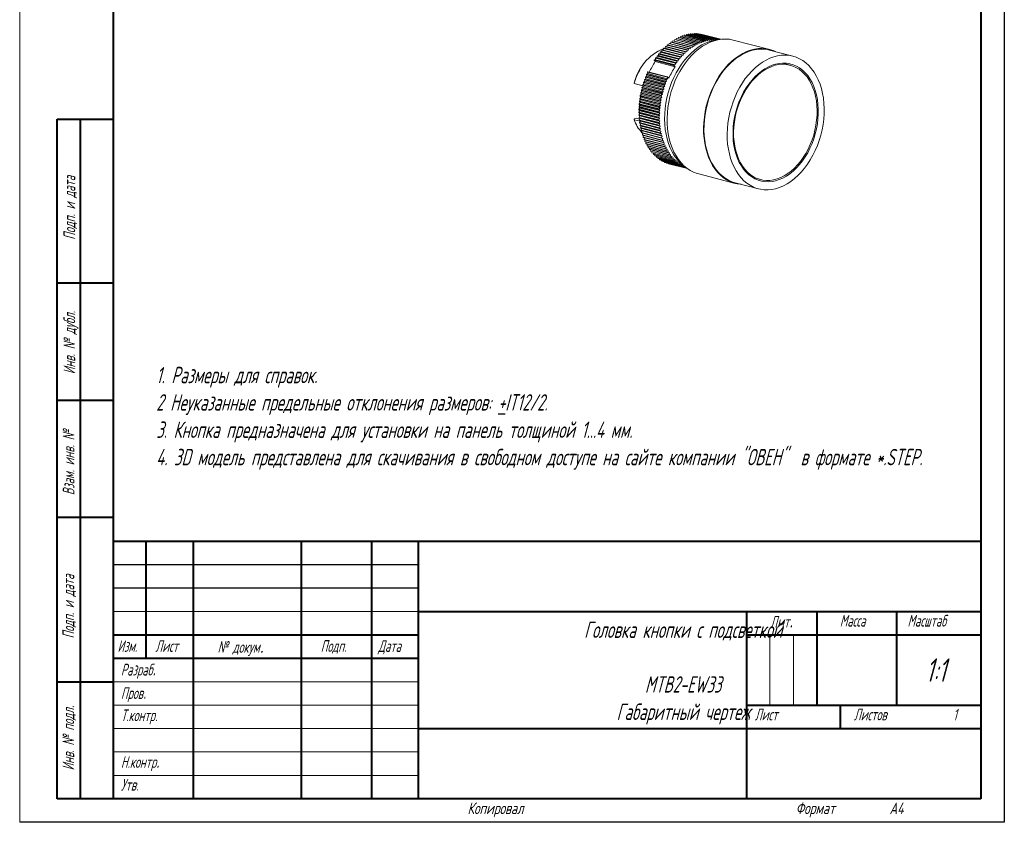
# Model space of a CAD drawing. Header units: millimetres. Extents: x 2381 to 2591, y 1129 to 1426.
# Tile 1 of 2: x 2381 to 2591, y 1129 to 1300. Entities that reach past the tile are written whole.
import ezdxf

# ---------------------------------------------------------------- set-up
doc = ezdxf.new("R2010")
doc.units = ezdxf.units.MM
for name, color, linetype, lineweight in [('main', 5, 'Continuous', 50), ('text', 7, 'Continuous', 25), ('ФОРМАТ', 7, 'Continuous', 25), ('ФОРМАТ @ 1', 7, 'Continuous', 25)]:
    doc.layers.add(name, color=color, linetype=linetype, lineweight=lineweight)
doc.styles.add('GOST', font='Gost.shx', dxfattribs={"width": 0.8, "oblique": 15, "height": 3.5})

msp = doc.modelspace()

# ---------------------------------------------------------------- linework, layer by layer
at = {"layer": 'main', "lineweight": 20}
for p, q in [((2524.81, 1294.62), (2520.57, 1295.72)), ((2520.91, 1295.91), (2520.81, 1295.66)), ((2525.16, 1294.81), (2520.91, 1295.91)), ((2525.23, 1294.85), (2520.98, 1295.95)), ((2521.33, 1296.12), (2521.22, 1295.89)), ((2525.57, 1295.03), (2521.33, 1296.12)), ((2525.64, 1295.06), (2521.4, 1296.16)), ((2521.75, 1296.31), (2521.64, 1296.1)), ((2525.99, 1295.22), (2521.75, 1296.31)), ((2526.06, 1295.25), (2521.82, 1296.34)), ((2522.17, 1296.48), (2522.06, 1296.28)), ((2526.41, 1295.38), (2522.17, 1296.48)), ((2526.48, 1295.41), (2522.24, 1296.5)), ((2522.59, 1296.62), (2522.49, 1296.44)), ((2526.83, 1295.52), (2522.59, 1296.62)), ((2526.9, 1295.54), (2522.66, 1296.64)), ((2523.01, 1296.74), (2522.91, 1296.58)), ((2527.25, 1295.64), (2523.01, 1296.74)), ((2527.32, 1295.66), (2523.08, 1296.76)), ((2523.43, 1296.83), (2523.34, 1296.69)), ((2527.67, 1295.73), (2523.43, 1296.83)), ((2527.75, 1295.75), (2523.5, 1296.85)), ((2523.85, 1296.9), (2523.77, 1296.78)), ((2528.09, 1295.8), (2523.85, 1296.9)), ((2528.17, 1295.81), (2523.92, 1296.91)), ((2524.27, 1296.95), (2524.19, 1296.84)), ((2528.51, 1295.85), (2524.27, 1296.95)), ((2528.59, 1295.85), (2524.34, 1296.95)), ((2524.69, 1296.97), (2524.62, 1296.88)), ((2528.93, 1295.87), (2524.69, 1296.97)), ((2529, 1295.87), (2524.76, 1296.97)), ((2525.1, 1296.96), (2525.04, 1296.9)), ((2529.35, 1295.87), (2525.1, 1296.96)), ((2529.42, 1295.86), (2525.17, 1296.96)), ((2525.51, 1296.94), (2525.47, 1296.88)), ((2529.76, 1295.84), (2525.51, 1296.94)), ((2529.83, 1295.83), (2525.58, 1296.93)), ((2525.92, 1296.88), (2525.89, 1296.85)), ((2530.16, 1295.78), (2525.92, 1296.88)), ((2530.23, 1295.77), (2525.99, 1296.87)), ((2526.32, 1296.8), (2526.3, 1296.79)), ((2530.36, 1295.76), (2526.32, 1296.8)), ((2530.36, 1295.76), (2526.39, 1296.79)), ((2527.49, 1295.46), (2527.67, 1295.73)), ((2527.75, 1295.75), (2527.91, 1295.53)), ((2527.91, 1295.53), (2528.09, 1295.8)), ((2528.17, 1295.81), (2528.32, 1295.59)), ((2528.32, 1295.59), (2528.51, 1295.85)), ((2528.59, 1295.85), (2528.73, 1295.62)), ((2528.73, 1295.62), (2528.93, 1295.87)), ((2529, 1295.87), (2529.14, 1295.62)), ((2529.14, 1295.62), (2529.35, 1295.87)), ((2529.42, 1295.86), (2529.51, 1295.68)), ((2529.63, 1295.7), (2529.76, 1295.84)), ((2529.83, 1295.83), (2529.87, 1295.72)), ((2530.12, 1295.74), (2530.16, 1295.78)), ((2530.23, 1295.77), (2530.24, 1295.75)), ((2518.15, 1293.82), (2518.08, 1293.47)), ((2522.39, 1292.72), (2518.15, 1293.82)), ((2522.45, 1292.78), (2518.21, 1293.88)), ((2518.45, 1293.84), (2518.21, 1293.88)), ((2518.52, 1294.18), (2518.45, 1293.84)), ((2522.69, 1292.74), (2518.45, 1293.84)), ((2522.77, 1293.08), (2518.52, 1294.18)), ((2522.83, 1293.14), (2518.59, 1294.24)), ((2518.82, 1294.18), (2518.59, 1294.24)), ((2518.91, 1294.52), (2518.82, 1294.18)), ((2523.06, 1293.08), (2518.82, 1294.18)), ((2523.15, 1293.42), (2518.91, 1294.52)), ((2523.21, 1293.48), (2518.97, 1294.57)), ((2519.3, 1294.84), (2519.2, 1294.51)), ((2523.54, 1293.74), (2519.3, 1294.84)), ((2523.61, 1293.79), (2519.36, 1294.89)), ((2519.69, 1295.14), (2519.6, 1294.83)), ((2519.69, 1295.14), (2523.94, 1294.04)), ((2524, 1294.09), (2519.76, 1295.19)), ((2520.09, 1295.42), (2519.99, 1295.13)), ((2520.09, 1295.42), (2524.34, 1294.32)), ((2524.41, 1294.37), (2520.16, 1295.46)), ((2520.5, 1295.68), (2520.4, 1295.4)), ((2524.74, 1294.58), (2520.5, 1295.68)), ((2523.44, 1293.41), (2523.54, 1293.74)), ((2523.61, 1293.79), (2523.83, 1293.71)), ((2523.83, 1293.71), (2523.94, 1294.04)), ((2524, 1294.09), (2524.22, 1293.99)), ((2524.22, 1293.99), (2524.34, 1294.32)), ((2524.41, 1294.37), (2524.62, 1294.25)), ((2524.62, 1294.25), (2524.74, 1294.58)), ((2524.81, 1294.62), (2525.02, 1294.49)), ((2525.02, 1294.49), (2525.16, 1294.81)), ((2525.23, 1294.85), (2525.43, 1294.71)), ((2525.43, 1294.71), (2525.57, 1295.03)), ((2525.64, 1295.06), (2525.84, 1294.91)), ((2525.84, 1294.91), (2525.99, 1295.22)), ((2526.06, 1295.25), (2526.25, 1295.08)), ((2526.25, 1295.08), (2526.41, 1295.38)), ((2526.48, 1295.41), (2526.66, 1295.23)), ((2526.66, 1295.23), (2526.83, 1295.52)), ((2526.9, 1295.54), (2527.08, 1295.35)), ((2527.08, 1295.35), (2527.25, 1295.64)), ((2527.32, 1295.66), (2527.49, 1295.46)), ((2540.79, 1293.58), (2533.01, 1295.59)), ((2516.41, 1291.74), (2516.4, 1291.4)), ((2520.65, 1290.64), (2516.41, 1291.74)), ((2516.71, 1291.84), (2516.47, 1291.81)), ((2520.71, 1290.72), (2516.47, 1291.81)), ((2516.74, 1292.19), (2516.71, 1291.84)), ((2520.96, 1290.75), (2516.71, 1291.84)), ((2520.98, 1291.09), (2516.74, 1292.19)), ((2517.04, 1292.28), (2516.79, 1292.26)), ((2521.04, 1291.16), (2516.79, 1292.26)), ((2517.08, 1292.62), (2517.04, 1292.28)), ((2521.28, 1291.18), (2517.04, 1292.28)), ((2521.32, 1291.52), (2517.08, 1292.62)), ((2521.38, 1291.59), (2517.13, 1292.69)), ((2517.38, 1292.69), (2517.13, 1292.69)), ((2517.42, 1293.04), (2517.38, 1292.69)), ((2521.62, 1291.59), (2517.38, 1292.69)), ((2521.67, 1291.94), (2517.42, 1293.04)), ((2521.73, 1292.01), (2517.48, 1293.11)), ((2517.73, 1293.09), (2517.48, 1293.11)), ((2517.78, 1293.44), (2517.73, 1293.09)), ((2521.97, 1291.99), (2517.73, 1293.09)), ((2522.02, 1292.34), (2517.78, 1293.44)), ((2522.09, 1292.4), (2517.84, 1293.5)), ((2518.08, 1293.47), (2517.84, 1293.5)), ((2522.32, 1292.37), (2518.08, 1293.47)), ((2521.28, 1291.18), (2521.32, 1291.52)), ((2521.38, 1291.59), (2521.62, 1291.59)), ((2521.62, 1291.59), (2521.67, 1291.94)), ((2521.73, 1292.01), (2521.97, 1291.99)), ((2521.97, 1291.99), (2522.02, 1292.34)), ((2522.09, 1292.4), (2522.32, 1292.37)), ((2522.32, 1292.37), (2522.39, 1292.72)), ((2522.45, 1292.78), (2522.69, 1292.74)), ((2522.69, 1292.74), (2522.77, 1293.08)), ((2522.83, 1293.14), (2523.06, 1293.08)), ((2523.06, 1293.08), (2523.15, 1293.42)), ((2523.21, 1293.48), (2523.44, 1293.41)), ((2545.71, 1292.18), (2540.76, 1293.46)), ((2520.34, 1290.17), (2516.1, 1291.27)), ((2516.36, 1291.01), (2516.1, 1291.27)), ((2516.4, 1291.4), (2516.15, 1291.35)), ((2520.39, 1290.25), (2516.15, 1291.35)), ((2516.36, 1291.01), (2520.6, 1289.91)), ((2520.64, 1290.3), (2516.4, 1291.4)), ((2520.6, 1289.91), (2520.34, 1290.17)), ((2520.39, 1290.25), (2520.64, 1290.3)), ((2520.64, 1290.3), (2520.65, 1290.64)), ((2520.71, 1290.72), (2520.96, 1290.75)), ((2520.96, 1290.75), (2520.98, 1291.09)), ((2521.04, 1291.16), (2521.28, 1291.18)), ((2545.13, 1290.24), (2543.45, 1290.67)), ((2513.06, 1289.18), (2512.97, 1289.02)), ((2514.32, 1287.35), (2514.08, 1287.2)), ((2518.5, 1286.56), (2514.25, 1287.66)), ((2514.25, 1287.66), (2514.32, 1287.35)), ((2514.53, 1287.89), (2514.29, 1287.75)), ((2518.53, 1286.65), (2514.29, 1287.75)), ((2518.56, 1286.25), (2514.32, 1287.35)), ((2518.72, 1287.11), (2514.48, 1288.21)), ((2514.48, 1288.21), (2514.53, 1287.89)), ((2514.76, 1288.43), (2514.51, 1288.3)), ((2518.76, 1287.2), (2514.51, 1288.3)), ((2518.77, 1286.79), (2514.53, 1287.89)), ((2518.95, 1287.65), (2514.71, 1288.75)), ((2514.71, 1288.75), (2514.76, 1288.43)), ((2518.99, 1287.74), (2514.75, 1288.84)), ((2519, 1287.33), (2514.76, 1288.43)), ((2518.76, 1287.2), (2519, 1287.33)), ((2519, 1287.33), (2518.95, 1287.65)), ((2518.99, 1287.74), (2519.26, 1287.48)), ((2511.88, 1286.34), (2513.72, 1285.86)), ((2517.77, 1284.29), (2513.53, 1285.39)), ((2513.53, 1285.39), (2513.63, 1285.11)), ((2513.78, 1285.68), (2513.55, 1285.49)), ((2517.8, 1284.39), (2513.55, 1285.49)), ((2517.93, 1284.87), (2513.69, 1285.97)), ((2513.69, 1285.97), (2513.78, 1285.68)), ((2513.95, 1286.24), (2513.71, 1286.06)), ((2517.96, 1284.97), (2513.71, 1286.06)), ((2518.02, 1284.58), (2513.78, 1285.68)), ((2518.1, 1285.44), (2513.86, 1286.54)), ((2513.86, 1286.54), (2513.95, 1286.24)), ((2514.13, 1286.8), (2513.89, 1286.63)), ((2518.13, 1285.54), (2513.89, 1286.63)), ((2518.19, 1285.15), (2513.95, 1286.24)), ((2518.29, 1286), (2514.05, 1287.1)), ((2514.05, 1287.1), (2514.13, 1286.8)), ((2518.33, 1286.1), (2514.08, 1287.2)), ((2518.37, 1285.7), (2514.13, 1286.8)), ((2518.19, 1285.15), (2518.1, 1285.44)), ((2518.13, 1285.54), (2518.37, 1285.7)), ((2518.37, 1285.7), (2518.29, 1286)), ((2518.33, 1286.1), (2518.56, 1286.25)), ((2518.56, 1286.25), (2518.5, 1286.56)), ((2518.53, 1286.65), (2518.77, 1286.79)), ((2518.77, 1286.79), (2518.72, 1287.11)), ((2513.29, 1283.39), (2513.08, 1283.16)), ((2517.32, 1282.06), (2513.08, 1283.16)), ((2517.4, 1282.55), (2513.16, 1283.64)), ((2513.16, 1283.64), (2513.29, 1283.39)), ((2513.39, 1283.97), (2513.17, 1283.74)), ((2517.41, 1282.64), (2513.17, 1283.74)), ((2517.51, 1283.13), (2513.26, 1284.23)), ((2513.26, 1284.23), (2513.39, 1283.97)), ((2513.5, 1284.54), (2513.28, 1284.33)), ((2517.53, 1283.23), (2513.28, 1284.33)), ((2517.53, 1282.29), (2513.29, 1283.39)), ((2517.63, 1283.71), (2513.39, 1284.81)), ((2513.39, 1284.81), (2513.5, 1284.54)), ((2517.63, 1282.87), (2513.39, 1283.97)), ((2513.63, 1285.11), (2513.41, 1284.91)), ((2517.65, 1283.81), (2513.41, 1284.91)), ((2517.74, 1283.44), (2513.5, 1284.54)), ((2517.88, 1284.02), (2513.63, 1285.11)), ((2517.63, 1282.87), (2517.51, 1283.13)), ((2517.53, 1283.23), (2517.74, 1283.44)), ((2517.74, 1283.44), (2517.63, 1283.71)), ((2517.65, 1283.81), (2517.88, 1284.02)), ((2517.88, 1284.02), (2517.77, 1284.29)), ((2517.8, 1284.39), (2518.02, 1284.58)), ((2518.02, 1284.58), (2517.93, 1284.87)), ((2517.96, 1284.97), (2518.19, 1285.15)), ((2513.07, 1281.09), (2512.88, 1280.82)), ((2513.1, 1281.66), (2512.9, 1281.4)), ((2517.15, 1280.3), (2512.9, 1281.4)), ((2517.14, 1280.2), (2512.9, 1281.3)), ((2512.9, 1281.3), (2513.07, 1281.09)), ((2517.18, 1280.79), (2512.94, 1281.88)), ((2512.94, 1281.88), (2513.1, 1281.66)), ((2513.14, 1282.24), (2512.95, 1281.98)), ((2517.19, 1280.89), (2512.95, 1281.98)), ((2517.24, 1281.37), (2512.99, 1282.47)), ((2512.99, 1282.47), (2513.14, 1282.24)), ((2513.21, 1282.82), (2513, 1282.57)), ((2517.25, 1281.47), (2513, 1282.57)), ((2517.31, 1281.96), (2513.07, 1283.06)), ((2513.07, 1283.06), (2513.21, 1282.82)), ((2517.31, 1279.99), (2513.07, 1281.09)), ((2517.34, 1280.57), (2513.1, 1281.66)), ((2517.39, 1281.14), (2513.14, 1282.24)), ((2517.45, 1281.72), (2513.21, 1282.82)), ((2517.19, 1280.89), (2517.39, 1281.14)), ((2517.39, 1281.14), (2517.24, 1281.37)), ((2517.25, 1281.47), (2517.45, 1281.72)), ((2517.45, 1281.72), (2517.31, 1281.96)), ((2517.32, 1282.06), (2517.53, 1282.29)), ((2517.53, 1282.29), (2517.4, 1282.55)), ((2517.41, 1282.64), (2517.63, 1282.87)), ((2511.91, 1278.8), (2512.3, 1278.9)), ((2513.05, 1278.71), (2512.3, 1278.9)), ((2517.12, 1279.72), (2512.88, 1280.82)), ((2517.12, 1279.62), (2512.88, 1280.72)), ((2512.88, 1280.72), (2513.05, 1280.52)), ((2513.05, 1280.52), (2512.88, 1280.24)), ((2517.12, 1279.14), (2512.88, 1280.24)), ((2517.12, 1279.04), (2512.88, 1280.14)), ((2512.88, 1280.14), (2513.06, 1279.96)), ((2513.06, 1279.96), (2512.89, 1279.67)), ((2517.13, 1278.57), (2512.89, 1279.67)), ((2517.14, 1278.47), (2512.89, 1279.57)), ((2512.89, 1279.57), (2513.08, 1279.4)), ((2513.08, 1279.4), (2512.92, 1279.1)), ((2517.16, 1278), (2512.92, 1279.1)), ((2517.17, 1277.91), (2512.93, 1279)), ((2512.93, 1279), (2513.12, 1278.84)), ((2517.3, 1279.42), (2513.05, 1280.52)), ((2517.3, 1278.86), (2513.06, 1279.96)), ((2517.32, 1278.3), (2513.08, 1279.4)), ((2517.12, 1279.72), (2517.31, 1279.99)), ((2517.3, 1279.42), (2517.12, 1279.62)), ((2517.12, 1279.14), (2517.3, 1279.42)), ((2517.3, 1278.86), (2517.12, 1279.04)), ((2517.31, 1279.99), (2517.14, 1280.2)), ((2517.15, 1280.3), (2517.34, 1280.57)), ((2517.34, 1280.57), (2517.18, 1280.79)), ((2513.17, 1278.27), (2511.88, 1278.61)), ((2513.12, 1278.84), (2512.97, 1278.54)), ((2517.21, 1277.44), (2512.97, 1278.54)), ((2517.22, 1277.35), (2512.98, 1278.44)), ((2512.98, 1278.44), (2513.18, 1278.3)), ((2513.18, 1278.3), (2513.03, 1277.99)), ((2517.27, 1276.89), (2513.03, 1277.99)), ((2517.29, 1276.8), (2513.04, 1277.89)), ((2513.04, 1277.89), (2513.25, 1277.76)), ((2513.25, 1277.76), (2513.11, 1277.44)), ((2517.36, 1276.34), (2513.11, 1277.44)), ((2517.36, 1277.75), (2513.12, 1278.84)), ((2517.37, 1276.25), (2513.13, 1277.35)), ((2513.13, 1277.35), (2513.34, 1277.23)), ((2517.42, 1277.2), (2513.18, 1278.3)), ((2513.34, 1277.23), (2513.21, 1276.91)), ((2517.46, 1275.81), (2513.21, 1276.91)), ((2517.47, 1275.72), (2513.23, 1276.82)), ((2513.23, 1276.82), (2513.45, 1276.71)), ((2517.49, 1276.66), (2513.25, 1277.76)), ((2517.58, 1276.13), (2513.34, 1277.23)), ((2517.13, 1278.57), (2517.3, 1278.86)), ((2517.32, 1278.3), (2517.14, 1278.47)), ((2517.16, 1278), (2517.32, 1278.3)), ((2517.36, 1277.75), (2517.17, 1277.91)), ((2517.21, 1277.44), (2517.36, 1277.75)), ((2517.42, 1277.2), (2517.22, 1277.35)), ((2517.27, 1276.89), (2517.42, 1277.2)), ((2513.45, 1276.71), (2513.33, 1276.38)), ((2517.57, 1275.29), (2513.33, 1276.38)), ((2517.59, 1275.2), (2513.35, 1276.3)), ((2513.35, 1276.3), (2513.57, 1276.2)), ((2517.69, 1275.61), (2513.45, 1276.71)), ((2513.57, 1276.2), (2513.46, 1275.87)), ((2517.71, 1274.77), (2513.46, 1275.87)), ((2517.73, 1274.69), (2513.49, 1275.79)), ((2513.49, 1275.79), (2513.71, 1275.71)), ((2517.82, 1275.11), (2513.57, 1276.2)), ((2513.71, 1275.71), (2513.61, 1275.37)), ((2517.86, 1274.27), (2513.61, 1275.37)), ((2513.64, 1275.73), (2513.7, 1275.67)), ((2517.88, 1274.19), (2513.64, 1275.29)), ((2513.64, 1275.29), (2513.87, 1275.22)), ((2517.96, 1274.61), (2513.71, 1275.71)), ((2513.87, 1275.22), (2513.78, 1274.89)), ((2518.02, 1273.79), (2513.78, 1274.89)), ((2518.05, 1273.71), (2513.81, 1274.8)), ((2518.11, 1274.13), (2513.87, 1275.22)), ((2514.04, 1274.74), (2513.96, 1274.41)), ((2517.49, 1276.66), (2517.29, 1276.8)), ((2517.36, 1276.34), (2517.49, 1276.66)), ((2517.58, 1276.13), (2517.37, 1276.25)), ((2517.46, 1275.81), (2517.58, 1276.13)), ((2517.69, 1275.61), (2517.47, 1275.72)), ((2517.57, 1275.29), (2517.69, 1275.61)), ((2517.82, 1275.11), (2517.59, 1275.2)), ((2517.71, 1274.77), (2517.82, 1275.11)), ((2518.21, 1273.31), (2513.96, 1274.41)), ((2518.24, 1273.24), (2514, 1274.33)), ((2514.23, 1274.27), (2514.16, 1273.96)), ((2518.4, 1272.86), (2514.16, 1273.96)), ((2518.44, 1272.78), (2514.2, 1273.88)), ((2514.43, 1273.82), (2514.38, 1273.51)), ((2518.62, 1272.42), (2514.38, 1273.51)), ((2518.66, 1272.34), (2514.41, 1273.44)), ((2514.65, 1273.38), (2514.61, 1273.09)), ((2518.85, 1271.99), (2514.61, 1273.09)), ((2518.89, 1271.92), (2514.65, 1273.02)), ((2514.88, 1272.96), (2514.85, 1272.68)), ((2519.09, 1271.58), (2514.85, 1272.68)), ((2519.13, 1271.52), (2514.89, 1272.61)), ((2517.96, 1274.61), (2517.73, 1274.69)), ((2517.86, 1274.27), (2517.96, 1274.61)), ((2518.11, 1274.13), (2517.88, 1274.19)), ((2518.02, 1273.79), (2518.11, 1274.13)), ((2518.29, 1273.66), (2518.05, 1273.71)), ((2518.21, 1273.31), (2518.29, 1273.66)), ((2518.48, 1273.2), (2518.24, 1273.24)), ((2518.4, 1272.86), (2518.48, 1273.2)), ((2518.68, 1272.76), (2518.44, 1272.78)), ((2518.62, 1272.42), (2518.68, 1272.76)), ((2515.13, 1272.55), (2515.11, 1272.29)), ((2519.35, 1271.19), (2515.11, 1272.29)), ((2519.39, 1271.13), (2515.15, 1272.23)), ((2515.39, 1272.17), (2515.38, 1271.92)), ((2519.62, 1270.82), (2515.38, 1271.92)), ((2519.67, 1270.76), (2515.43, 1271.86)), ((2515.67, 1271.8), (2515.66, 1271.57)), ((2519.91, 1270.47), (2515.66, 1271.57)), ((2519.96, 1270.41), (2515.71, 1271.51)), ((2515.96, 1271.45), (2515.96, 1271.24)), ((2520.2, 1270.14), (2515.96, 1271.24)), ((2520.26, 1270.09), (2516.01, 1271.18)), ((2516.27, 1271.12), (2516.27, 1270.93)), ((2520.51, 1269.83), (2516.27, 1270.93)), ((2520.57, 1269.78), (2516.32, 1270.88)), ((2516.58, 1270.81), (2516.59, 1270.64)), ((2520.84, 1269.54), (2516.59, 1270.64)), ((2520.89, 1269.49), (2516.65, 1270.59)), ((2516.91, 1270.52), (2516.93, 1270.37)), ((2518.9, 1272.34), (2518.66, 1272.34)), ((2518.85, 1271.99), (2518.9, 1272.34)), ((2519.13, 1271.93), (2518.89, 1271.92)), ((2519.09, 1271.58), (2519.13, 1271.93)), ((2519.38, 1271.54), (2519.13, 1271.52)), ((2519.35, 1271.19), (2519.38, 1271.54)), ((2519.64, 1271.17), (2519.39, 1271.13)), ((2519.62, 1270.82), (2519.64, 1271.17)), ((2519.92, 1270.81), (2519.67, 1270.76)), ((2519.91, 1270.47), (2519.92, 1270.81)), ((2521.17, 1269.27), (2516.93, 1270.37)), ((2521.23, 1269.23), (2516.98, 1270.33)), ((2517.25, 1270.26), (2517.27, 1270.12)), ((2521.51, 1269.02), (2517.27, 1270.12)), ((2521.57, 1268.99), (2517.33, 1270.08)), ((2517.6, 1270.01), (2517.62, 1269.9)), ((2521.87, 1268.8), (2517.62, 1269.9)), ((2521.93, 1268.77), (2517.68, 1269.86)), ((2517.97, 1269.79), (2517.99, 1269.7)), ((2522.23, 1268.6), (2517.99, 1269.7)), ((2522.29, 1268.57), (2518.05, 1269.67)), ((2518.34, 1269.59), (2518.36, 1269.52)), ((2522.6, 1268.42), (2518.36, 1269.52)), ((2522.66, 1268.4), (2518.42, 1269.49)), ((2518.72, 1269.41), (2518.74, 1269.37)), ((2522.98, 1268.27), (2518.74, 1269.37)), ((2523.04, 1268.25), (2518.8, 1269.34)), ((2519.12, 1269.26), (2519.12, 1269.24)), ((2523.22, 1268.18), (2519.12, 1269.24)), ((2523.22, 1268.17), (2519.19, 1269.22)), ((2523.22, 1268.17), (2519.52, 1269.13)), ((2519.52, 1269.13), (2519.52, 1269.13)), ((2520.2, 1270.48), (2519.96, 1270.41)), ((2520.2, 1270.14), (2520.2, 1270.48)), ((2520.5, 1270.16), (2520.26, 1270.09)), ((2520.51, 1269.83), (2520.5, 1270.16)), ((2520.81, 1269.87), (2520.57, 1269.78)), ((2520.84, 1269.54), (2520.81, 1269.87)), ((2521.14, 1269.6), (2520.89, 1269.49)), ((2521.17, 1269.27), (2521.14, 1269.6)), ((2521.47, 1269.35), (2521.23, 1269.23)), ((2521.51, 1269.02), (2521.47, 1269.35)), ((2521.81, 1269.12), (2521.57, 1268.99)), ((2521.87, 1268.8), (2521.81, 1269.12)), ((2522.17, 1268.91), (2521.93, 1268.77)), ((2522.23, 1268.6), (2522.17, 1268.91)), ((2522.47, 1268.69), (2522.29, 1268.57)), ((2522.6, 1268.42), (2522.55, 1268.63)), ((2522.77, 1268.47), (2522.66, 1268.4)), ((2522.98, 1268.27), (2522.96, 1268.35)), ((2523.08, 1268.27), (2523.04, 1268.25)), ((2525.62, 1267.03), (2533.4, 1265.02)), ((2533.43, 1265.14), (2538.38, 1263.86)), ((2537.14, 1266.27), (2538.82, 1265.84))]:
    msp.add_line(p, q, dxfattribs=at)
at = {"layer": 'main', "lineweight": 20, "flags": 128}
for points in [[(2530.24, 1295.75), (2529.55, 1295.69), (2528.73, 1295.53), (2527.92, 1295.29), (2527.11, 1294.96), (2526.31, 1294.55), (2525.52, 1294.05), (2524.75, 1293.47), (2524.01, 1292.82), (2523.3, 1292.1), (2522.62, 1291.31), (2521.97, 1290.46), (2521.37, 1289.55), (2520.82, 1288.59), (2520.31, 1287.58), (2519.86, 1286.54), (2519.46, 1285.46), (2519.13, 1284.36), (2518.85, 1283.24), (2518.63, 1282.12), (2518.47, 1280.98), (2518.38, 1279.85), (2518.36, 1278.73), (2518.4, 1277.63), (2518.5, 1276.55), (2518.67, 1275.5), (2518.9, 1274.5), (2519.19, 1273.53), (2519.54, 1272.62), (2519.95, 1271.76), (2520.41, 1270.96), (2520.93, 1270.23), (2521.49, 1269.57), (2522.1, 1268.99), (2522.75, 1268.49), (2523.14, 1268.23)], [(2533.01, 1295.59), (2532.97, 1295.6), (2532.18, 1295.75), (2531.38, 1295.81), (2530.56, 1295.78), (2529.73, 1295.66), (2528.9, 1295.44), (2528.07, 1295.14), (2527.26, 1294.75), (2526.45, 1294.27), (2525.66, 1293.71), (2524.9, 1293.08), (2524.16, 1292.36), (2523.46, 1291.58), (2522.79, 1290.74), (2522.16, 1289.83), (2521.58, 1288.87), (2521.05, 1287.87), (2520.57, 1286.82), (2520.15, 1285.73), (2519.78, 1284.62), (2519.48, 1283.49), (2519.23, 1282.35), (2519.05, 1281.19), (2518.94, 1280.04), (2518.89, 1278.9), (2518.9, 1277.77), (2518.99, 1276.66), (2519.13, 1275.59), (2519.35, 1274.55), (2519.62, 1273.55), (2519.96, 1272.6), (2520.35, 1271.71), (2520.81, 1270.87), (2521.31, 1270.11), (2521.87, 1269.41), (2522.47, 1268.79), (2523.12, 1268.25), (2523.8, 1267.79), (2524.53, 1267.42), (2525.28, 1267.13), (2525.62, 1267.03)], [(2542.03, 1293.13), (2541.51, 1293.35), (2540.75, 1293.59), (2539.96, 1293.74), (2539.15, 1293.8), (2538.34, 1293.77), (2537.51, 1293.64), (2536.68, 1293.43), (2535.85, 1293.12), (2535.03, 1292.73), (2534.23, 1292.26), (2533.44, 1291.7), (2532.68, 1291.06), (2531.94, 1290.35), (2531.24, 1289.57), (2530.57, 1288.72), (2529.94, 1287.82), (2529.36, 1286.86), (2528.83, 1285.85), (2528.35, 1284.8), (2527.93, 1283.72), (2527.56, 1282.61), (2527.25, 1281.48), (2527.01, 1280.33), (2526.83, 1279.18), (2526.72, 1278.03), (2526.67, 1276.88), (2526.68, 1275.76), (2526.77, 1274.65), (2526.91, 1273.57), (2527.12, 1272.53), (2527.4, 1271.54), (2527.74, 1270.59), (2528.13, 1269.69), (2528.58, 1268.86), (2529.09, 1268.09), (2529.65, 1267.4), (2530.25, 1266.78), (2530.9, 1266.24), (2531.58, 1265.78), (2532.3, 1265.4), (2533.06, 1265.12), (2533.83, 1264.92), (2534.63, 1264.82), (2534.7, 1264.81)], [(2537.09, 1293.43), (2536.27, 1293.17), (2535.46, 1292.82), (2534.65, 1292.39), (2533.86, 1291.88), (2533.09, 1291.29), (2532.34, 1290.62), (2531.63, 1289.88), (2530.95, 1289.07), (2530.31, 1288.2), (2529.71, 1287.28), (2529.16, 1286.3), (2528.66, 1285.28), (2528.21, 1284.22), (2527.82, 1283.14), (2527.48, 1282.02), (2527.21, 1280.89), (2527, 1279.75), (2526.85, 1278.61), (2526.77, 1277.47), (2526.75, 1276.34), (2526.8, 1275.23), (2526.92, 1274.15), (2527.1, 1273.1), (2527.34, 1272.09), (2527.64, 1271.12), (2528, 1270.21), (2528.43, 1269.35), (2528.9, 1268.56), (2529.43, 1267.84), (2530, 1267.18), (2530.62, 1266.61), (2531.28, 1266.11), (2531.98, 1265.7), (2532.71, 1265.37), (2533.43, 1265.14)], [(2542.04, 1263.89), (2542.87, 1264.15), (2543.68, 1264.49), (2544.49, 1264.92), (2545.28, 1265.44), (2546.05, 1266.03), (2546.79, 1266.7), (2547.51, 1267.44), (2548.19, 1268.25), (2548.83, 1269.12), (2549.43, 1270.04), (2549.98, 1271.02), (2550.48, 1272.04), (2550.93, 1273.09), (2551.32, 1274.18), (2551.66, 1275.3), (2551.93, 1276.43), (2552.14, 1277.57), (2552.29, 1278.71), (2552.37, 1279.85), (2552.38, 1280.98), (2552.33, 1282.08), (2552.22, 1283.17), (2552.04, 1284.22), (2551.8, 1285.23), (2551.5, 1286.19), (2551.13, 1287.11), (2550.71, 1287.96), (2550.24, 1288.76), (2549.71, 1289.48), (2549.14, 1290.14), (2548.51, 1290.71), (2547.85, 1291.21), (2547.16, 1291.62), (2546.42, 1291.95), (2545.67, 1292.19), (2544.89, 1292.34), (2544.09, 1292.4), (2543.27, 1292.36), (2542.46, 1292.24), (2541.63, 1292.03), (2540.81, 1291.73), (2540, 1291.34), (2539.2, 1290.87), (2538.42, 1290.31), (2537.66, 1289.68), (2536.93, 1288.98), (2536.23, 1288.2), (2535.57, 1287.36), (2534.95, 1286.47), (2534.38, 1285.51), (2533.85, 1284.52), (2533.37, 1283.48), (2532.95, 1282.4), (2532.59, 1281.3), (2532.29, 1280.18), (2532.05, 1279.04), (2531.87, 1277.9), (2531.75, 1276.76), (2531.7, 1275.62), (2531.72, 1274.5), (2531.8, 1273.41), (2531.95, 1272.34), (2532.16, 1271.31), (2532.43, 1270.32), (2532.77, 1269.38), (2533.16, 1268.49), (2533.61, 1267.67), (2534.11, 1266.91), (2534.66, 1266.22), (2535.26, 1265.6), (2535.9, 1265.07), (2536.58, 1264.61), (2537.29, 1264.24), (2538.04, 1263.96), (2538.81, 1263.76), (2539.6, 1263.66), (2540.41, 1263.65), (2541.22, 1263.72), (2542.04, 1263.89)], [(2542.04, 1265.58), (2542.82, 1265.83), (2543.58, 1266.16), (2544.34, 1266.58), (2545.08, 1267.08), (2545.79, 1267.66), (2546.48, 1268.31), (2547.14, 1269.03), (2547.76, 1269.82), (2548.34, 1270.67), (2548.88, 1271.57), (2549.36, 1272.52), (2549.8, 1273.5), (2550.17, 1274.52), (2550.49, 1275.57), (2550.75, 1276.63), (2550.94, 1277.7), (2551.07, 1278.78), (2551.14, 1279.85), (2551.14, 1280.9), (2551.07, 1281.94), (2550.94, 1282.94), (2550.75, 1283.91), (2550.49, 1284.84), (2550.17, 1285.72), (2549.8, 1286.55), (2549.36, 1287.31), (2548.88, 1288), (2548.34, 1288.63), (2547.76, 1289.17), (2547.14, 1289.64), (2546.48, 1290.02), (2545.79, 1290.32), (2545.08, 1290.53), (2544.34, 1290.65), (2543.58, 1290.67), (2542.82, 1290.61), (2542.04, 1290.45), (2541.27, 1290.21), (2540.51, 1289.88), (2539.75, 1289.46), (2539.01, 1288.96), (2538.29, 1288.38), (2537.6, 1287.73), (2536.95, 1287), (2536.32, 1286.21), (2535.74, 1285.37), (2535.21, 1284.47), (2534.72, 1283.52), (2534.29, 1282.53), (2533.91, 1281.51), (2533.6, 1280.47), (2533.34, 1279.41), (2533.14, 1278.34), (2533.01, 1277.26), (2532.95, 1276.19), (2532.95, 1275.14), (2533.01, 1274.1), (2533.14, 1273.1), (2533.34, 1272.12), (2533.6, 1271.2), (2533.91, 1270.32), (2534.29, 1269.49), (2534.72, 1268.73), (2535.21, 1268.03), (2535.74, 1267.41), (2536.32, 1266.86), (2536.95, 1266.4), (2537.6, 1266.01), (2538.29, 1265.72), (2539.01, 1265.51), (2539.75, 1265.39), (2540.51, 1265.36), (2541.27, 1265.43), (2542.04, 1265.58)], [(2541.97, 1290.21), (2542.74, 1290.36), (2543.5, 1290.42), (2544.25, 1290.39), (2544.98, 1290.27), (2545.69, 1290.06), (2546.37, 1289.76), (2547.02, 1289.37), (2547.63, 1288.9), (2548.21, 1288.35), (2548.73, 1287.72), (2549.2, 1287.02), (2549.62, 1286.25), (2549.99, 1285.43), (2550.29, 1284.54), (2550.54, 1283.61), (2550.72, 1282.64), (2550.83, 1281.64), (2550.88, 1280.6), (2550.86, 1279.55), (2550.78, 1278.49), (2550.63, 1277.42), (2550.42, 1276.36), (2550.15, 1275.31), (2549.81, 1274.29), (2549.42, 1273.28), (2548.97, 1272.32), (2548.47, 1271.4), (2547.93, 1270.52), (2547.33, 1269.7), (2546.7, 1268.95), (2546.04, 1268.26), (2545.34, 1267.64), (2544.62, 1267.1), (2543.88, 1266.64), (2543.12, 1266.26), (2542.36, 1265.98), (2541.59, 1265.78), (2540.83, 1265.67), (2540.07, 1265.65), (2539.33, 1265.73), (2538.61, 1265.9), (2537.91, 1266.15), (2537.24, 1266.5), (2536.61, 1266.93), (2536.02, 1267.44), (2535.47, 1268.03), (2534.97, 1268.7), (2534.53, 1269.43), (2534.13, 1270.23), (2533.8, 1271.08), (2533.52, 1271.99), (2533.31, 1272.94), (2533.16, 1273.93), (2533.08, 1274.95), (2533.07, 1275.99), (2533.12, 1277.05), (2533.23, 1278.12), (2533.41, 1279.18), (2533.65, 1280.24), (2533.96, 1281.28), (2534.32, 1282.29), (2534.74, 1283.28), (2535.22, 1284.22), (2535.74, 1285.12), (2536.31, 1285.97), (2536.92, 1286.76), (2537.57, 1287.48), (2538.26, 1288.14), (2538.97, 1288.72), (2539.7, 1289.22), (2540.45, 1289.63), (2541.21, 1289.96), (2541.97, 1290.21)]]:
    msp.add_lwpolyline(points, dxfattribs=at)
at = {"layer": 'main', "lineweight": 20}
for centre, radius, start, end in [((2525.97, 1286.58), 10.61, 120.583, 121.0196), ((2525.74, 1286.99), 10.15, 117.9679, 118.4171), ((2525.52, 1287.42), 9.66, 115.2652, 115.7293), ((2525.35, 1287.8), 9.25, 112.4758, 112.9532), ((2525.17, 1288.26), 8.75, 109.5938, 110.0905), ((2525.07, 1288.56), 8.44, 106.6268, 107.1342), ((2524.98, 1288.89), 8.09, 103.5714, 104.0931), ((2524.9, 1289.24), 7.73, 100.4305, 100.9692), ((2524.87, 1289.46), 7.51, 97.2121, 97.7605), ((2524.84, 1289.75), 7.22, 93.9178, 94.4823), ((2524.83, 1289.92), 7.05, 90.5619, 91.1342), ((2524.83, 1290.12), 6.85, 87.1463, 87.731), ((2524.84, 1290.23), 6.73, 83.6884, 84.2799), ((2524.85, 1290.28), 6.69, 80.2001, 80.7932), ((2524.86, 1290.31), 6.66, 76.6926, 77.2877), ((2529.15, 1288.14), 7.73, 100.4305, 100.9692), ((2529.11, 1288.37), 7.51, 97.2121, 97.7605), ((2529.08, 1288.66), 7.22, 93.9178, 94.4823), ((2529.07, 1288.82), 7.05, 90.5619, 91.1342), ((2529.07, 1289.02), 6.85, 87.1463, 87.731), ((2529.08, 1289.14), 6.73, 83.6884, 84.2799), ((2529.09, 1289.18), 6.69, 80.2001, 80.7932), ((2522.14, 1284.01), 10.53, 112.3812, 167.2478), ((2528.12, 1283.85), 14.1, 134.6322, 134.9932), ((2527.67, 1284.31), 13.46, 132.4675, 132.8402), ((2527.34, 1284.69), 12.95, 130.2396, 130.6211), ((2526.93, 1285.19), 12.3, 127.9397, 128.335), ((2526.61, 1285.62), 11.77, 125.5672, 125.9739), ((2526.25, 1286.14), 11.13, 123.115, 123.5381), ((2531.17, 1284.09), 12.3, 127.9397, 128.335), ((2530.85, 1284.52), 11.77, 125.5672, 125.9739), ((2530.49, 1285.04), 11.13, 123.115, 123.5381), ((2530.21, 1285.49), 10.61, 120.583, 121.0196), ((2529.99, 1285.89), 10.15, 117.9679, 118.4171), ((2529.77, 1286.32), 9.66, 115.2652, 115.7293), ((2529.59, 1286.7), 9.25, 112.4758, 112.9532), ((2529.41, 1287.16), 8.75, 109.5938, 110.0905), ((2529.32, 1287.46), 8.44, 106.6268, 107.1342), ((2529.22, 1287.79), 8.09, 103.5714, 104.0931), ((2538.99, 1286.4), 7.27, 75.9072, 105.0873), ((2530.31, 1281.98), 16.98, 144.6123, 144.9315), ((2529.93, 1282.26), 16.5, 142.7151, 143.04), ((2529.47, 1282.62), 15.93, 140.7716, 141.1043), ((2529.01, 1283.01), 15.33, 138.7797, 139.121), ((2528.59, 1283.39), 14.75, 136.7348, 137.0847), ((2533.71, 1281.52), 15.93, 140.7716, 141.1043), ((2533.26, 1281.91), 15.33, 138.7797, 139.121), ((2532.83, 1282.29), 14.75, 136.7348, 137.0847), ((2532.36, 1282.75), 14.1, 134.6322, 134.9932), ((2531.92, 1283.21), 13.46, 132.4675, 132.8402), ((2531.58, 1283.59), 12.95, 130.2396, 130.6211), ((2531.5, 1281.08), 18.11, 146.7409, 154.9517), ((2530.84, 1281.62), 17.63, 146.4708, 146.7817), ((2535.78, 1279.96), 18.15, 146.7463, 155.5364), ((2535.08, 1280.52), 17.63, 146.4708, 146.7817), ((2534.56, 1280.88), 16.98, 144.6123, 144.9315), ((2534.17, 1281.17), 16.5, 142.7151, 143.04), ((2524.66, 1282.57), 13.35, 151.0887, 162.7383), ((2533.23, 1280.34), 20.33, 158.6365, 158.9194), ((2533.1, 1280.4), 20.2, 156.9647, 157.2483), ((2532.76, 1280.54), 19.83, 155.2752, 155.5627), ((2537, 1279.45), 19.83, 155.2752, 155.5627), ((2533.72, 1280.17), 20.86, 165.2308, 165.5088), ((2533.67, 1280.19), 20.8, 163.5905, 163.869), ((2533.67, 1280.19), 20.8, 161.9479, 162.2261), ((2533.55, 1280.22), 20.68, 160.2977, 160.5768), ((2537.91, 1279.09), 20.8, 161.9479, 162.2261), ((2537.79, 1279.13), 20.68, 160.2977, 160.5768), ((2537.47, 1279.25), 20.33, 158.6365, 158.9194), ((2537.34, 1279.3), 20.2, 156.9647, 157.2483), ((2533.28, 1280.25), 20.41, 171.8165, 172.0986), ((2533.39, 1280.24), 20.52, 170.1596, 170.4409), ((2533.67, 1280.18), 20.81, 168.5128, 168.791), ((2533.83, 1280.15), 20.96, 166.871, 167.1474), ((2537.92, 1279.09), 20.81, 168.5128, 168.791), ((2538.07, 1279.05), 20.96, 166.871, 167.1474), ((2537.97, 1279.07), 20.86, 165.2308, 165.5088), ((2537.91, 1279.09), 20.8, 163.5905, 163.869), ((2532.43, 1280.33), 19.55, 176.8711, 177.1611), ((2532.83, 1280.3), 19.95, 175.1695, 175.4554), ((2533.05, 1280.28), 20.18, 173.4856, 173.7696), ((2537.3, 1279.18), 20.18, 173.4856, 173.7696), ((2537.52, 1279.15), 20.41, 171.8165, 172.0986), ((2537.64, 1279.14), 20.52, 170.1596, 170.4409), ((2532.04, 1280.35), 19.16, 178.5948, 178.8887), ((2531.52, 1280.35), 18.64, 180.3427, 180.6424), ((2531.05, 1280.34), 18.17, 182.1203, 182.4251), ((2530.57, 1280.31), 17.69, 183.9299, 184.2401), ((2536.28, 1279.25), 19.16, 178.5948, 178.8887), ((2535.76, 1279.25), 18.64, 180.3427, 180.6424), ((2536.67, 1279.23), 19.55, 176.8711, 177.1611), ((2537.07, 1279.21), 19.95, 175.1695, 175.4554), ((2518.79, 1280.86), 7.27, 198.0348, 223.0277), ((2529.95, 1280.26), 17.07, 185.7745, 186.0927), ((2529.41, 1280.19), 16.53, 187.6598, 187.9847), ((2528.92, 1280.11), 16.03, 189.5892, 189.9204), ((2528.3, 1280), 15.4, 191.5652, 191.9055), ((2535.29, 1279.24), 18.17, 182.1203, 182.4251), ((2534.81, 1279.21), 17.69, 183.9299, 184.2401), ((2534.19, 1279.16), 17.07, 185.7745, 186.0927), ((2533.66, 1279.09), 16.53, 187.6598, 187.9847), ((2527.73, 1279.87), 14.82, 193.5931, 193.9422), ((2527.2, 1279.73), 14.27, 195.6776, 196.0351), ((2526.5, 1279.51), 13.53, 197.8202, 198.1916), ((2526.08, 1279.37), 13.09, 200.0306, 200.4088), ((2533.16, 1279.01), 16.03, 189.5892, 189.9204), ((2532.54, 1278.9), 15.4, 191.5652, 191.9055), ((2531.97, 1278.77), 14.82, 193.5931, 193.9422), ((2531.44, 1278.63), 14.27, 195.6776, 196.0351), ((2525.36, 1279.09), 12.32, 202.3047, 202.7005), ((2524.92, 1278.9), 11.84, 204.6558, 205.0609), ((2524.41, 1278.65), 11.27, 207.0814, 207.5002), ((2523.96, 1278.4), 10.76, 209.5876, 210.0193), ((2523.47, 1278.11), 10.19, 212.1756, 212.6242), ((2530.74, 1278.42), 13.53, 197.8202, 198.1916), ((2530.32, 1278.27), 13.09, 200.0306, 200.4088), ((2529.6, 1277.99), 12.32, 202.3047, 202.7005), ((2529.17, 1277.8), 11.84, 204.6558, 205.0609), ((2523.1, 1277.86), 9.74, 214.8514, 215.3131), ((2522.72, 1277.58), 9.27, 217.614, 218.0914), ((2522.42, 1277.33), 8.88, 220.4676, 220.958), ((2522.13, 1277.07), 8.49, 223.4076, 223.9129), ((2521.86, 1276.8), 8.11, 226.436, 226.9575), ((2521.63, 1276.55), 7.77, 229.5486, 230.0862), ((2528.66, 1277.55), 11.27, 207.0814, 207.5002), ((2528.2, 1277.3), 10.76, 209.5876, 210.0193), ((2527.71, 1277.01), 10.19, 212.1756, 212.6242), ((2527.34, 1276.76), 9.74, 214.8514, 215.3131), ((2526.96, 1276.48), 9.27, 217.614, 218.0914), ((2521.46, 1276.33), 7.5, 232.7442, 233.2944), ((2521.31, 1276.11), 7.23, 236.0132, 236.5777), ((2521.23, 1275.98), 7.07, 239.353, 239.9248), ((2521.15, 1275.83), 6.9, 242.7497, 243.3306), ((2521.08, 1275.7), 6.75, 246.1931, 246.7834), ((2521.06, 1275.63), 6.68, 249.6741, 250.2682), ((2521.05, 1275.61), 6.65, 253.1788, 253.7741), ((2526.66, 1276.24), 8.88, 220.4676, 220.958), ((2526.37, 1275.98), 8.49, 223.4076, 223.9129), ((2526.1, 1275.71), 8.11, 226.436, 226.9575), ((2525.87, 1275.45), 7.77, 229.5486, 230.0862), ((2525.71, 1275.24), 7.5, 232.7442, 233.2944), ((2525.55, 1275.02), 7.23, 236.0132, 236.5777), ((2525.47, 1274.88), 7.07, 239.353, 239.9248), ((2525.39, 1274.74), 6.9, 242.7497, 243.3306), ((2525.33, 1274.6), 6.75, 246.1931, 246.7834), ((2525.3, 1274.53), 6.68, 249.6741, 250.2682)]:
    msp.add_arc(centre, radius, start, end, dxfattribs=at)
for points in [[(2511.88, 1286.34), (2511.89, 1286.4), (2511.9, 1286.46), (2511.91, 1286.53)], [(2511.91, 1278.8), (2511.9, 1278.74), (2511.89, 1278.67), (2511.88, 1278.61)]]:
    msp.add_open_spline(points, degree=3, dxfattribs=at)
at = {"layer": 'ФОРМАТ', "lineweight": 0}
msp.add_line((2380.81, 1425.73), (2380.81, 1128.73), dxfattribs=at)
at = {"layer": 'ФОРМАТ', "linetype": 'ByBlock', "ltscale": 5}
for p, q in [((2590.81, 1425.73), (2590.81, 1128.73)), ((2590.81, 1128.73), (2380.81, 1128.73))]:
    msp.add_line(p, q, dxfattribs=at)
at = {"layer": 'ФОРМАТ', "lineweight": 40, "ltscale": 5}
for p, q in [((2400.81, 1133.73), (2400.81, 1420.73)), ((2585.81, 1420.73), (2585.81, 1133.73)), ((2585.81, 1133.73), (2388.81, 1133.73))]:
    msp.add_line(p, q, dxfattribs=at)
at = {"layer": 'ФОРМАТ', "lineweight": 40}
for p, q in [((2388.81, 1133.73), (2388.81, 1278.73)), ((2388.81, 1278.73), (2400.81, 1278.73)), ((2393.81, 1133.73), (2393.81, 1278.73)), ((2400.81, 1243.73), (2388.81, 1243.73)), ((2400.81, 1218.73), (2388.81, 1218.73)), ((2400.81, 1193.73), (2388.81, 1193.73)), ((2400.81, 1188.73), (2585.81, 1188.73)), ((2407.81, 1163.73), (2407.81, 1188.73)), ((2417.81, 1188.73), (2417.81, 1133.73)), ((2440.81, 1188.73), (2440.81, 1133.73)), ((2455.81, 1188.73), (2455.81, 1133.73)), ((2465.81, 1188.73), (2465.81, 1133.73)), ((2465.81, 1173.73), (2585.81, 1173.73)), ((2535.81, 1173.73), (2535.81, 1133.73)), ((2550.81, 1173.73), (2550.81, 1153.73)), ((2567.81, 1173.73), (2567.81, 1153.73)), ((2400.81, 1168.73), (2465.81, 1168.73)), ((2535.81, 1168.73), (2585.81, 1168.73)), ((2400.81, 1163.73), (2465.81, 1163.73)), ((2388.81, 1158.73), (2400.81, 1158.73)), ((2535.81, 1153.73), (2585.81, 1153.73)), ((2555.81, 1153.73), (2555.81, 1148.73)), ((2465.81, 1148.73), (2585.81, 1148.73))]:
    msp.add_line(p, q, dxfattribs=at)
at = {"layer": 'ФОРМАТ'}
for p, q in [((2400.81, 1183.73), (2465.81, 1183.73)), ((2400.81, 1178.73), (2465.81, 1178.73))]:
    msp.add_line(p, q, dxfattribs=at)
at = {"layer": 'ФОРМАТ', "linetype": 'Continuous', "lineweight": 0}
for p, q in [((2400.81, 1173.73), (2465.81, 1173.73)), ((2540.81, 1168.73), (2540.81, 1153.73)), ((2545.81, 1168.73), (2545.81, 1153.73)), ((2400.81, 1158.73), (2465.81, 1158.73)), ((2400.81, 1153.73), (2465.81, 1153.73)), ((2400.81, 1148.73), (2465.81, 1148.73)), ((2400.81, 1143.73), (2465.81, 1143.73)), ((2400.81, 1138.73), (2465.81, 1138.73))]:
    msp.add_line(p, q, dxfattribs=at)
at = {"layer": 'ФОРМАТ', "linetype": 'Continuous'}
msp.add_line((2388.81, 1133.73), (2400.81, 1133.73), dxfattribs=at)

# ---------------------------------------------------------------- texts
at = {"layer": 'text', "ltscale": 100, "insert": (2409.92, 1225.89), "char_height": 3.5, "width": 178.5111, "attachment_point": 1, "style": 'GOST'}
msp.add_mtext('1. Размеры для справок.\\P2 Неуказанные предельные отклонения размеров: {\\L+}IT12/2.\\P3. Кнопка предназначена для установки на панель толщиной 1...4 мм.\\P4. 3D модель представлена для скачивания в свободном доступе на сайте компании "ОВЕН"  в формате *.STEP.', dxfattribs=at)
at = {"layer": 'ФОРМАТ', "char_height": 2.5, "attachment_point": 1, "rotation": 90, "style": 'GOST'}
for s, insert in [('{\\Q15;\\W0.8;Подп. и дата}', (2390.16, 1252.98)), ('Инв. № {\\Fgost_au|c204;дубл.}', (2390.15, 1224.32)), ('Взам. инв. №', (2389.99, 1198.51)), ('{\\Q15;\\W0.8;Подп. и дата}', (2389.93, 1167.93)), ('Инв. № {\\Fgost_au|c204;подл\\W0.965;.}', (2389.93, 1139.8))]:
    msp.add_mtext(s, dxfattribs=dict(at, insert=insert))
at = {"layer": 'ФОРМАТ', "attachment_point": 1, "style": 'GOST'}
for s, insert, char_height in [('{\\Q15;\\W0.8;Лит\\H1.4x;\\W0.965;.}', (2540.88, 1173.77), 2.5), ('{\\Q15;\\W0.8;Масса}', (2555.72, 1172.98), 2.5), ('{\\Q15;\\W0.8;Масштаб}', (2570.16, 1172.98), 2.5), ('\\pxqc;Головка кнопки с подсветкой\\P\\PMTB2-EW33\\PГабаритный чертеж', (2501.19, 1171.56), 3.5), ('{\\Q15;\\W0.8;Подп.}', (2445.01, 1167.6), 2.5), ('{\\Q15;\\W0.784;Изм.}', (2401.67, 1167.58), 2.5), ('{\\Q15;\\W0.8;Лист}', (2409.73, 1167.58), 2.5), ('{\\Q15;\\W0.8;Дата}', (2457.26, 1167.58), 2.5), ('{\\Q15;\\W0.8;Разраб\\H1.4x;.}', (2402.39, 1163.54), 2.5), ('1:1', (2574.02, 1163.7), 5), ('{\\Q15;\\W0.8;Пров\\H1.4x;.}', (2402.39, 1158.54), 2.5), ('Лист    ', (2537.59, 1152.98), 2.5), ('{\\Q15;\\W0.8;Листов}', (2558.72, 1152.98), 2.5), ('1', (2579.88, 1152.96), 2.5), ('{\\Q15;\\W0.8;Т.контр\\W0.965;.}', (2402.39, 1152.8), 2.5), ('{\\Q15;\\W0.8;Н.контр\\H1.4x;.}', (2402.39, 1143.84), 2.5), ('{\\Q15;\\W0.8;Утв.}', (2402.39, 1137.98), 2.5), ('{\\W0.9;Копировал}', (2476.31, 1132.98), 2.5), ('{\\W0.9;Формат}', (2546.31, 1132.98), 2.5), ('{\\W0.9;A4}', (2566.31, 1132.96), 2.5)]:
    msp.add_mtext(s, dxfattribs=dict(at, insert=insert, char_height=char_height))
at = {"layer": 'ФОРМАТ @ 1', "insert": (2423.01, 1167.39), "char_height": 2.5, "attachment_point": 1, "style": 'GOST'}
msp.add_mtext('№ докум{\\Fwin_eskd|c204;\\W0.965;.}', dxfattribs=at)

doc.saveas('drawing.dxf')
